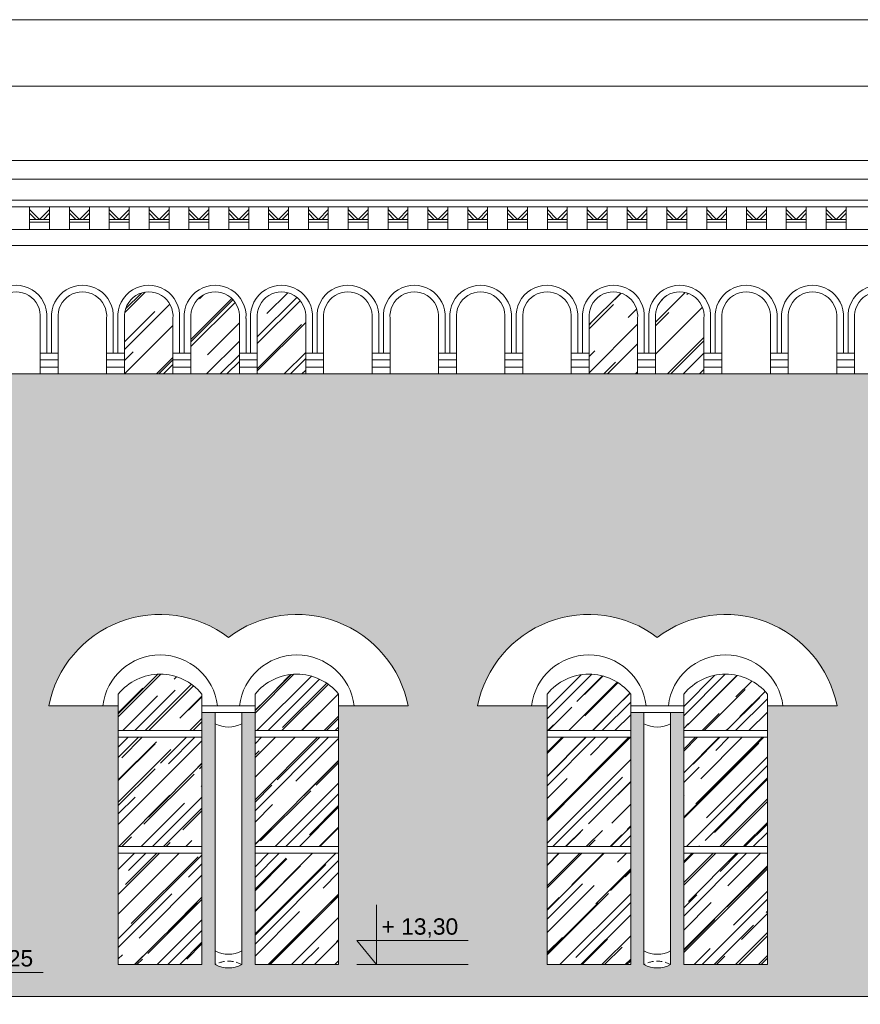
# Model space of a CAD drawing. Header units: millimetres. Extents: x -5254 to 173417, y -28809 to -6400.
# Tile 209 of 256: x 137757 to 138390, y -18432 to -17691. Entities that reach past the tile are written whole.
import ezdxf

# ---------------------------------------------------------------- set-up
doc = ezdxf.new("R2010")
doc.units = ezdxf.units.MM
doc.linetypes.add('HIDDEN', pattern=[9.525, 6.35, -3.175])
for name, color, linetype, lineweight in [('mre_cegła', 7, 'Continuous', 5), ('mre_cienka', 7, 'Continuous', 15), ('mre_cienkie', 7, 'Continuous', 9), ('mre_drewno', 7, 'Continuous', 9), ('mre_koty', 7, 'Continuous', 13), ('mre_szyby', 7, 'Continuous', 13), ('mre_tabela', 7, 'Continuous', 20)]:
    doc.layers.add(name, color=color, linetype=linetype, lineweight=lineweight)
doc.styles.add('TABELKA', font='arial.ttf')

# ---------------------------------------------------------------- blocks, each defined once
blk = doc.blocks.new('KOTA')
at = {"color": 0}
for p, q in [((0, 0), (0, 50)), ((-16.57, 20), (76.79, 20)), ((-16.57, 20), (0, 0))]:
    blk.add_line(p, q, dxfattribs=at)
at = {"color": 0, "style": 'TABELKA', "flags": 4}
blk.add_attdef('POZIOM', (1.41, 25), '', height=13.67, rotation=360, dxfattribs=at)

msp = doc.modelspace()

# ---------------------------------------------------------------- hatches: boundary and pattern name
at = {"layer": 'mre_cegła'}
h = msp.add_hatch(dxfattribs=at)
h.set_pattern_fill('AR-BRSTD', color=256, scale=0.1)
h.set_pattern_definition([(0, (131502.005, -23452.909), (0, 6.77418), []), (90, (131502.005, -23452.909), (-10.16, 6.77418), [6.77418, -6.77418])])
h.paths.add_polyline_path([(138747.88, -18438.15), (137100.31, -18438.15), (137100.31, -18945.65), (138747.88, -18945.65)])
h.paths.add_polyline_path([(138344.88, -18627.78), (138344.88, -18652.76), (138334.88, -18652.76), (138334.88, -18844.65), (138344.38, -18844.65), (138344.38, -18865.65), (138319.88, -18865.65), (138319.88, -18859.65), (138309.79, -18859.65), (138304.88, -18859.65), (138168.88, -18859.65), (138163.88, -18859.65), (138153.88, -18859.65), (138153.88, -18865.65), (138129.38, -18865.65), (138129.38, -18844.65), (138138.88, -18844.65), (138138.88, -18652.76), (138128.88, -18652.76), (138128.88, -18627.78, -0.343883)], flags=16)
h.paths.add_polyline_path([(138021.88, -18627.78), (138021.88, -18652.76), (138011.88, -18652.76), (138011.88, -18844.65), (138021.38, -18844.65), (138021.38, -18865.65), (137996.88, -18865.65), (137996.88, -18859.65), (137986.79, -18859.65), (137981.88, -18859.65), (137845.88, -18859.65), (137840.88, -18859.65), (137830.88, -18859.65), (137830.88, -18865.65), (137806.38, -18865.65), (137806.38, -18844.65), (137815.88, -18844.65), (137815.88, -18652.76), (137805.88, -18652.76), (137805.88, -18627.78, -0.343883)], flags=16)
h.paths.add_polyline_path([(138304.88, -18660.65), (138304.88, -18854.65), (138168.88, -18854.65), (138168.88, -18660.65, -0.294118)], flags=0)
h.paths.add_polyline_path([(138231.88, -18715.93), (138241.88, -18715.93), (138241.88, -18717.93), (138231.88, -18717.93)], flags=0)
h.paths.add_polyline_path([(137981.88, -18660.65), (137981.88, -18854.65), (137845.88, -18854.65), (137845.88, -18660.65, -0.294118)], flags=0)
h.paths.add_polyline_path([(138241.88, -18727.93), (138241.88, -18729.93), (138231.88, -18729.93), (138231.88, -18727.93)], flags=0)
h.paths.add_polyline_path([(137918.88, -18717.93), (137908.88, -18717.93), (137908.88, -18715.93), (137918.88, -18715.93)], flags=0)
h.paths.add_polyline_path([(137918.88, -18727.93), (137918.88, -18729.93), (137908.88, -18729.93), (137908.88, -18727.93)], flags=0)
h.paths.add_polyline_path([(138452.88, -18627.78, -0.343883), (138668.88, -18627.78), (138668.88, -18652.76), (138658.88, -18652.76), (138658.88, -18844.65), (138668.38, -18844.65), (138668.38, -18865.65), (138643.88, -18865.65), (138643.88, -18859.65), (138633.79, -18859.65), (138628.88, -18859.65), (138492.88, -18859.65), (138487.88, -18859.65), (138477.88, -18859.65), (138477.88, -18865.65), (138453.38, -18865.65), (138453.38, -18844.65), (138462.88, -18844.65), (138462.88, -18652.76), (138452.88, -18652.76)], flags=16)
h.paths.add_polyline_path([(138492.88, -18660.65, -0.294118), (138628.88, -18660.65), (138628.88, -18854.65), (138492.88, -18854.65)], flags=0)
h.paths.add_polyline_path([(137693.98, -18627.78), (137693.98, -18652.76), (137683.98, -18652.76), (137683.98, -18844.65), (137693.48, -18844.65), (137693.48, -18865.65), (137668.98, -18865.65), (137668.98, -18859.65), (137658.88, -18859.65), (137653.98, -18859.65), (137517.98, -18859.65), (137512.98, -18859.65), (137502.98, -18859.65), (137502.98, -18865.65), (137478.48, -18865.65), (137478.48, -18844.65), (137487.98, -18844.65), (137487.98, -18652.76), (137477.98, -18652.76), (137477.98, -18627.78, -0.343883)], flags=16)
h.paths.add_polyline_path([(138565.88, -18715.93), (138565.88, -18717.93), (138555.88, -18717.93), (138555.88, -18715.93)], flags=0)
h.paths.add_polyline_path([(138565.88, -18727.93), (138565.88, -18729.93), (138555.88, -18729.93), (138555.88, -18727.93)], flags=0)
h.paths.add_polyline_path([(137653.98, -18660.65), (137653.98, -18854.65), (137517.98, -18854.65), (137517.98, -18660.65, -0.294118)], flags=0)
h.paths.add_polyline_path([(137590.98, -18715.93), (137590.98, -18717.93), (137580.98, -18717.93), (137580.98, -18715.93)], flags=0)
h.paths.add_polyline_path([(137590.98, -18727.93), (137590.98, -18729.93), (137580.98, -18729.93), (137580.98, -18727.93)], flags=0)
h.paths.add_polyline_path([(137372.24, -18627.78), (137372.24, -18652.76), (137362.24, -18652.76), (137362.24, -18844.65), (137371.74, -18844.65), (137371.74, -18865.65), (137347.24, -18865.65), (137347.24, -18859.65), (137337.15, -18859.65), (137332.24, -18859.65), (137196.24, -18859.65), (137191.24, -18859.65), (137181.24, -18859.65), (137181.24, -18865.65), (137156.74, -18865.65), (137156.74, -18844.65), (137166.24, -18844.65), (137166.24, -18652.76), (137156.24, -18652.76), (137156.24, -18627.78, -0.343883)], flags=16)
h.paths.add_polyline_path([(137332.24, -18660.65), (137332.24, -18854.65), (137196.24, -18854.65), (137196.24, -18660.65, -0.294118)], flags=0)
h.paths.add_polyline_path([(137269.24, -18715.93), (137269.24, -18717.93), (137259.24, -18717.93), (137259.24, -18715.93)], flags=0)
h.paths.add_polyline_path([(137269.24, -18727.93), (137269.24, -18729.93), (137259.24, -18729.93), (137259.24, -18727.93)], flags=0)
h.paths.add_polyline_path([(138747.88, -17957.48), (137100.31, -17957.48), (137100.31, -18426.15), (138747.88, -18426.15)])
h.paths.add_polyline_path([(138236.88, -18155.81, -0.552546), (138372.29, -18207.38), (138319.88, -18207.38), (138319.88, -18402.22), (138256.88, -18402.22), (138256.88, -18212.38), (138246.88, -18212.38), (138246.88, -18402.22, -0.256629), (138226.88, -18402.22), (138226.88, -18212.38), (138216.88, -18212.38), (138216.88, -18402.22), (138153.88, -18402.22), (138153.88, -18207.38), (138101.47, -18207.38, -0.552546)], flags=16)
h.paths.add_polyline_path([(138049.29, -18207.38), (137996.88, -18207.38), (137996.88, -18402.22), (137933.88, -18402.22), (137933.88, -18212.38), (137923.88, -18212.38), (137923.88, -18402.22, -0.256629), (137903.88, -18402.22), (137903.88, -18212.38), (137893.88, -18212.38), (137893.88, -18402.22), (137830.88, -18402.22), (137830.88, -18207.38), (137778.47, -18207.38, -0.552546), (137913.88, -18155.81, -0.552546)], flags=16)
h.paths.add_polyline_path([(138560.88, -18155.81, -0.552546), (138696.29, -18207.38), (138643.88, -18207.38), (138643.88, -18402.22), (138580.88, -18402.22), (138580.88, -18212.38), (138570.88, -18212.38), (138570.88, -18402.22, -0.256629), (138550.88, -18402.22), (138550.88, -18212.38), (138540.88, -18212.38), (138540.88, -18402.22), (138477.88, -18402.22), (138477.88, -18207.38), (138425.47, -18207.38, -0.552546)], flags=16)
h.paths.add_polyline_path([(137721.39, -18207.38), (137668.98, -18207.38), (137668.98, -18402.22), (137605.98, -18402.22), (137605.98, -18212.38), (137595.98, -18212.38), (137595.98, -18402.22, -0.256629), (137575.98, -18402.22), (137575.98, -18212.38), (137565.98, -18212.38), (137565.98, -18402.22), (137502.98, -18402.22), (137502.98, -18207.38), (137450.56, -18207.38, -0.552546), (137585.98, -18155.81, -0.552546)], flags=16)
h.paths.add_polyline_path([(137399.66, -18207.38), (137347.24, -18207.38), (137347.24, -18402.22), (137284.24, -18402.22), (137284.24, -18212.38), (137274.24, -18212.38), (137274.24, -18402.22, -0.256629), (137254.24, -18402.22), (137254.24, -18212.38), (137244.24, -18212.38), (137244.24, -18402.22), (137181.24, -18402.22), (137181.24, -18207.38), (137128.83, -18207.38, -0.552546), (137264.24, -18155.81, -0.552546)], flags=16)
at = {"layer": 'mre_szyby'}
h = msp.add_hatch(dxfattribs=at)
h.set_pattern_fill('AR-RROOF', color=256, angle=45)
h.set_pattern_definition([(45, (131502.005, -23382.91), (21.552615, 57.47364), [381, -50.8, 127, -25.4]), (45, (131516.912, -23350.04), (-41.848, 5.92697), [76.2, -8.382, 152.4, -19.05]), (45, (131495.719, -23358.662), (81.36112, 105.428207), [203.2, -35.56, 101.6, -25.4])])
h.paths.add_polyline_path([(138272.08, -17915.7, 1.09589), (138235.58, -17915.7), (138235.58, -17941.81), (138235.58, -17957.48), (138272.08, -17957.48), (138272.08, -17941.81)])
h.paths.add_polyline_path([(138222.08, -17915.7, 1.09589), (138185.58, -17915.7), (138185.58, -17941.81), (138185.58, -17957.48), (138222.08, -17957.48), (138222.08, -17941.81)])
h.paths.add_polyline_path([(137922.08, -17915.7, 1.09589), (137885.58, -17915.7), (137885.58, -17941.81), (137885.58, -17957.48), (137922.08, -17957.48), (137922.08, -17941.81)])
h.paths.add_polyline_path([(137972.08, -17915.7, 1.09589), (137935.58, -17915.7), (137935.58, -17941.81), (137935.58, -17957.48), (137972.08, -17957.48), (137972.08, -17941.81)])
h.paths.add_polyline_path([(137872.08, -17915.7, 1.09589), (137835.58, -17915.7), (137835.58, -17941.81), (137835.58, -17957.48), (137872.08, -17957.48), (137872.08, -17941.81)])
h.paths.add_polyline_path([(137622.08, -17915.7, 1.09589), (137585.58, -17915.7), (137585.58, -17957.48), (137622.08, -17957.48), (137622.08, -17941.81)])
h.paths.add_polyline_path([(137572.08, -17915.7, 1.09589), (137535.58, -17915.7), (137535.58, -17957.48), (137572.08, -17957.48), (137572.08, -17941.81)])
h.paths.add_polyline_path([(137322.08, -17915.7, 1.09589), (137285.58, -17915.7), (137285.58, -17957.48), (137322.08, -17957.48), (137322.08, -17941.81)])
h.paths.add_polyline_path([(137272.08, -17915.7, 1.09589), (137235.58, -17915.7), (137235.58, -17957.48), (137272.08, -17957.48), (137272.08, -17941.81)])
h.paths.add_polyline_path([(137222.08, -17915.7, 1.09589), (137185.58, -17915.7), (137185.58, -17957.48), (137222.08, -17957.48), (137222.08, -17941.81)])
h = msp.add_hatch(dxfattribs=at)
h.set_pattern_fill('AR-RROOF', color=256, scale=0.7, angle=45)
h.set_pattern_definition([(45, (131502.005, -23787.888), (15.08683, 40.231547), [266.7, -35.56, 88.9, -17.78]), (45, (131512.44, -23764.88), (-29.293595, 4.14888), [53.34, -5.8674, 106.68, -13.335]), (45, (131497.604, -23770.915), (56.952784, 73.799745), [142.24, -24.892, 71.12, -17.78])])
h.paths.add_polyline_path([(138555.88, -18803.23), (138555.88, -18789.21), (138492.88, -18789.21), (138492.88, -18854.65), (138555.88, -18854.65)])
h.paths.add_polyline_path([(138628.88, -18789.21), (138565.88, -18789.21), (138565.88, -18803.23), (138565.88, -18854.65), (138628.88, -18854.65)])
h.paths.add_polyline_path([(138628.88, -18729.93), (138565.88, -18729.93), (138565.88, -18784.21), (138628.88, -18784.21)])
h.paths.add_polyline_path([(138555.88, -18729.93), (138492.88, -18729.93), (138492.88, -18784.21), (138555.88, -18784.21)])
h.paths.add_polyline_path([(138555.88, -18640.75, 0.133862), (138492.88, -18660.65), (138492.88, -18715.93), (138555.88, -18715.93)])
h.paths.add_polyline_path([(138628.88, -18660.65, 0.133862), (138565.88, -18640.75), (138565.88, -18715.93), (138628.88, -18715.93)])
h.paths.add_polyline_path([(138304.88, -18660.65, 0.133862), (138241.88, -18640.75), (138241.88, -18715.93), (138304.88, -18715.93)])
h.paths.add_polyline_path([(138231.88, -18640.75, 0.133862), (138168.88, -18660.65), (138168.88, -18715.93), (138231.88, -18715.93)])
h.paths.add_polyline_path([(138231.88, -18729.93), (138168.88, -18729.93), (138168.88, -18784.21), (138231.88, -18784.21)])
h.paths.add_polyline_path([(138304.88, -18729.93), (138241.88, -18729.93), (138241.88, -18784.21), (138304.88, -18784.21)])
h.paths.add_polyline_path([(138231.88, -18803.23), (138231.88, -18789.21), (138168.88, -18789.21), (138168.88, -18854.65), (138231.88, -18854.65)])
h.paths.add_polyline_path([(138304.88, -18789.21), (138241.88, -18789.21), (138241.88, -18803.23), (138241.88, -18854.65), (138304.88, -18854.65)])
h.paths.add_polyline_path([(137908.88, -18803.23), (137908.88, -18789.21), (137845.88, -18789.21), (137845.88, -18854.65), (137908.88, -18854.65)])
h.paths.add_polyline_path([(137908.88, -18729.93), (137845.88, -18729.93), (137845.88, -18784.21), (137908.88, -18784.21)])
h.paths.add_polyline_path([(137908.88, -18640.75, 0.133862), (137845.88, -18660.65), (137845.88, -18715.93), (137908.88, -18715.93)])
h.paths.add_polyline_path([(137981.88, -18660.65, 0.133862), (137918.88, -18640.75), (137918.88, -18715.93), (137981.88, -18715.93)])
h.paths.add_polyline_path([(137981.88, -18729.93), (137918.88, -18729.93), (137918.88, -18784.21), (137981.88, -18784.21)])
h.paths.add_polyline_path([(137981.88, -18789.21), (137918.88, -18789.21), (137918.88, -18803.23), (137918.88, -18854.65), (137981.88, -18854.65)])
h.paths.add_polyline_path([(137580.98, -18803.23), (137580.98, -18789.21), (137517.98, -18789.21), (137517.98, -18854.65), (137580.98, -18854.65)])
h.paths.add_polyline_path([(137580.98, -18729.93), (137517.98, -18729.93), (137517.98, -18784.21), (137580.98, -18784.21)])
h.paths.add_polyline_path([(137580.98, -18640.75, 0.133862), (137517.98, -18660.65), (137517.98, -18715.93), (137580.98, -18715.93)])
h.paths.add_polyline_path([(137653.98, -18660.65, 0.133862), (137590.98, -18640.75), (137590.98, -18715.93), (137653.98, -18715.93)])
h.paths.add_polyline_path([(137653.98, -18729.93), (137590.98, -18729.93), (137590.98, -18784.21), (137653.98, -18784.21)])
h.paths.add_polyline_path([(137653.98, -18789.21), (137590.98, -18789.21), (137590.98, -18803.23), (137590.98, -18854.65), (137653.98, -18854.65)])
h.paths.add_polyline_path([(137332.24, -18660.65, 0.133862), (137269.24, -18640.75), (137269.24, -18715.93), (137332.24, -18715.93)])
h.paths.add_polyline_path([(137259.24, -18640.75, 0.133862), (137196.24, -18660.65), (137196.24, -18715.93), (137259.24, -18715.93)])
h.paths.add_polyline_path([(137259.24, -18729.93), (137196.24, -18729.93), (137196.24, -18784.21), (137259.24, -18784.21)])
h.paths.add_polyline_path([(137332.24, -18729.93), (137269.24, -18729.93), (137269.24, -18784.21), (137332.24, -18784.21)])
h.paths.add_polyline_path([(137259.24, -18789.21), (137196.24, -18789.21), (137196.24, -18854.65), (137259.24, -18854.65), (137259.24, -18803.23)])
h.paths.add_polyline_path([(137332.24, -18789.21), (137269.24, -18789.21), (137269.24, -18803.23), (137269.24, -18854.65), (137332.24, -18854.65)])
h.paths.add_polyline_path([(136828.04, -18640.75, 0.133862), (136765.04, -18660.65), (136765.04, -18715.93), (136828.04, -18715.93)])
h.paths.add_polyline_path([(136901.04, -18660.65, 0.133862), (136838.04, -18640.75), (136838.04, -18715.93), (136901.04, -18715.93)])
h.paths.add_polyline_path([(136828.04, -18729.93), (136765.04, -18729.93), (136765.04, -18784.21), (136828.04, -18784.21)])
h.paths.add_polyline_path([(136901.04, -18729.93), (136838.04, -18729.93), (136838.04, -18784.21), (136901.04, -18784.21)])
h.paths.add_polyline_path([(136828.04, -18803.23), (136828.04, -18789.21), (136765.04, -18789.21), (136765.04, -18854.65), (136828.04, -18854.65)])
h.paths.add_polyline_path([(136901.04, -18789.21), (136838.04, -18789.21), (136838.04, -18803.23), (136838.04, -18854.65), (136901.04, -18854.65)])
h.paths.add_polyline_path([(136567.73, -18789.21), (136504.73, -18789.21), (136504.73, -18803.23), (136504.73, -18854.65), (136567.73, -18854.65)])
h.paths.add_polyline_path([(136494.73, -18803.23), (136494.73, -18789.21), (136431.73, -18789.21), (136431.73, -18854.65), (136494.73, -18854.65)])
h.paths.add_polyline_path([(136494.73, -18729.93), (136431.73, -18729.93), (136431.73, -18784.21), (136494.73, -18784.21)])
h.paths.add_polyline_path([(136567.73, -18729.93), (136504.73, -18729.93), (136504.73, -18784.21), (136567.73, -18784.21)])
h.paths.add_polyline_path([(136567.73, -18660.65, 0.133862), (136504.73, -18640.75), (136504.73, -18715.93), (136567.73, -18715.93)])
h.paths.add_polyline_path([(136494.73, -18640.75, 0.133862), (136431.73, -18660.65), (136431.73, -18715.93), (136494.73, -18715.93)])
h.paths.add_polyline_path([(136166.1, -18640.75, 0.133862), (136103.1, -18660.65), (136103.1, -18715.93), (136166.1, -18715.93)])
h.paths.add_polyline_path([(136239.1, -18660.65, 0.133862), (136176.1, -18640.75), (136176.1, -18715.93), (136239.1, -18715.93)])
h.paths.add_polyline_path([(136166.1, -18729.93), (136103.1, -18729.93), (136103.1, -18784.21), (136166.1, -18784.21)])
h.paths.add_polyline_path([(136239.1, -18729.93), (136176.1, -18729.93), (136176.1, -18784.21), (136239.1, -18784.21)])
h.paths.add_polyline_path([(136166.1, -18803.23), (136166.1, -18789.21), (136103.1, -18789.21), (136103.1, -18854.65), (136166.1, -18854.65)])
h.paths.add_polyline_path([(136239.1, -18789.21), (136176.1, -18789.21), (136176.1, -18803.23), (136176.1, -18854.65), (136239.1, -18854.65)])
h.paths.add_polyline_path([(136151.1, -18231.09), (136088.1, -18231.09), (136088.1, -18313.39), (136151.1, -18313.39)])
h.paths.add_polyline_path([(136151.1, -18318.39), (136088.1, -18318.39), (136088.1, -18402.22), (136151.1, -18402.22)])
h.paths.add_polyline_path([(136151.1, -18198.58, 0.47619), (136088.1, -18198.58), (136088.1, -18226.09), (136151.1, -18226.09)])
h.paths.add_polyline_path([(136254.1, -18198.58, 0.47619), (136191.1, -18198.58), (136191.1, -18226.09), (136254.1, -18226.09)])
h.paths.add_polyline_path([(136254.1, -18231.09), (136191.1, -18231.09), (136191.1, -18313.39), (136254.1, -18313.39)])
h.paths.add_polyline_path([(136254.1, -18318.39), (136191.1, -18318.39), (136191.1, -18402.22), (136254.1, -18402.22)])
h.paths.add_polyline_path([(136479.73, -18231.09), (136416.73, -18231.09), (136416.73, -18313.39), (136479.73, -18313.39)])
h.paths.add_polyline_path([(136479.73, -18318.39), (136416.73, -18318.39), (136416.73, -18402.22), (136479.73, -18402.22)])
h.paths.add_polyline_path([(136479.73, -18198.58, 0.47619), (136416.73, -18198.58), (136416.73, -18226.09), (136479.73, -18226.09)])
h.paths.add_polyline_path([(136582.73, -18198.58, 0.47619), (136519.73, -18198.58), (136519.73, -18226.09), (136582.73, -18226.09)])
h.paths.add_polyline_path([(136582.73, -18231.09), (136519.73, -18231.09), (136519.73, -18313.39), (136582.73, -18313.39)])
h.paths.add_polyline_path([(136582.73, -18318.39), (136519.73, -18318.39), (136519.73, -18402.22), (136582.73, -18402.22)])
h.paths.add_polyline_path([(136916.04, -18231.09), (136853.04, -18231.09), (136853.04, -18313.39), (136916.04, -18313.39)])
h.paths.add_polyline_path([(136813.04, -18231.09), (136750.04, -18231.09), (136750.04, -18313.39), (136813.04, -18313.39)])
h.paths.add_polyline_path([(136813.04, -18318.39), (136750.04, -18318.39), (136750.04, -18402.22), (136813.04, -18402.22)])
h.paths.add_polyline_path([(136916.04, -18318.39), (136853.04, -18318.39), (136853.04, -18402.22), (136916.04, -18402.22)])
h.paths.add_polyline_path([(136916.04, -18198.58, 0.47619), (136853.04, -18198.58), (136853.04, -18226.09), (136916.04, -18226.09)])
h.paths.add_polyline_path([(136813.04, -18198.58, 0.47619), (136750.04, -18198.58), (136750.04, -18226.09), (136813.04, -18226.09)])
h.paths.add_polyline_path([(137347.24, -18198.58, 0.47619), (137284.24, -18198.58), (137284.24, -18226.09), (137347.24, -18226.09)])
h.paths.add_polyline_path([(137244.24, -18198.58, 0.47619), (137181.24, -18198.58), (137181.24, -18226.09), (137244.24, -18226.09)])
h.paths.add_polyline_path([(137244.24, -18231.09), (137181.24, -18231.09), (137181.24, -18313.39), (137244.24, -18313.39)])
h.paths.add_polyline_path([(137244.24, -18318.39), (137181.24, -18318.39), (137181.24, -18402.22), (137244.24, -18402.22)])
h.paths.add_polyline_path([(137347.24, -18318.39), (137284.24, -18318.39), (137284.24, -18402.22), (137347.24, -18402.22)])
h.paths.add_polyline_path([(137347.24, -18231.09), (137284.24, -18231.09), (137284.24, -18313.39), (137347.24, -18313.39)])
h.paths.add_polyline_path([(137565.98, -18198.58, 0.47619), (137502.98, -18198.58), (137502.98, -18226.09), (137565.98, -18226.09)])
h.paths.add_polyline_path([(137565.98, -18231.09), (137502.98, -18231.09), (137502.98, -18313.39), (137565.98, -18313.39)])
h.paths.add_polyline_path([(137565.98, -18318.39), (137502.98, -18318.39), (137502.98, -18402.22), (137565.98, -18402.22)])
h.paths.add_polyline_path([(137668.98, -18318.39), (137605.98, -18318.39), (137605.98, -18402.22), (137668.98, -18402.22)])
h.paths.add_polyline_path([(137668.98, -18231.09), (137605.98, -18231.09), (137605.98, -18313.39), (137668.98, -18313.39)])
h.paths.add_polyline_path([(137668.98, -18198.58, 0.47619), (137605.98, -18198.58), (137605.98, -18226.09), (137668.98, -18226.09)])
h.paths.add_polyline_path([(137893.88, -18198.58, 0.47619), (137830.88, -18198.58), (137830.88, -18226.09), (137893.88, -18226.09)])
h.paths.add_polyline_path([(137893.88, -18231.09), (137830.88, -18231.09), (137830.88, -18313.39), (137893.88, -18313.39)])
h.paths.add_polyline_path([(137893.88, -18318.39), (137830.88, -18318.39), (137830.88, -18402.22), (137893.88, -18402.22)])
h.paths.add_polyline_path([(137996.88, -18318.39), (137933.88, -18318.39), (137933.88, -18402.22), (137996.88, -18402.22)])
h.paths.add_polyline_path([(137996.88, -18231.09), (137933.88, -18231.09), (137933.88, -18313.39), (137996.88, -18313.39)])
h.paths.add_polyline_path([(137996.88, -18198.58, 0.47619), (137933.88, -18198.58), (137933.88, -18226.09), (137996.88, -18226.09)])
h.paths.add_polyline_path([(138216.88, -18198.58, 0.47619), (138153.88, -18198.58), (138153.88, -18226.09), (138216.88, -18226.09)])
h.paths.add_polyline_path([(138216.88, -18231.09), (138153.88, -18231.09), (138153.88, -18313.39), (138216.88, -18313.39)])
h.paths.add_polyline_path([(138216.88, -18318.39), (138153.88, -18318.39), (138153.88, -18402.22), (138216.88, -18402.22)])
h.paths.add_polyline_path([(138319.88, -18318.39), (138256.88, -18318.39), (138256.88, -18402.22), (138319.88, -18402.22)])
h.paths.add_polyline_path([(138319.88, -18231.09), (138256.88, -18231.09), (138256.88, -18313.39), (138319.88, -18313.39)])
h.paths.add_polyline_path([(138319.88, -18198.58, 0.47619), (138256.88, -18198.58), (138256.88, -18226.09), (138319.88, -18226.09)])
h.paths.add_polyline_path([(138540.88, -18198.58, 0.47619), (138477.88, -18198.58), (138477.88, -18226.09), (138540.88, -18226.09)])
h.paths.add_polyline_path([(138540.88, -18231.09), (138477.88, -18231.09), (138477.88, -18313.39), (138540.88, -18313.39)])
h.paths.add_polyline_path([(138540.88, -18318.39), (138477.88, -18318.39), (138477.88, -18402.22), (138540.88, -18402.22)])
h.paths.add_polyline_path([(138643.88, -18318.39), (138580.88, -18318.39), (138580.88, -18402.22), (138643.88, -18402.22)])
h.paths.add_polyline_path([(138643.88, -18231.09), (138580.88, -18231.09), (138580.88, -18313.39), (138643.88, -18313.39)])
h.paths.add_polyline_path([(138643.88, -18198.58, 0.47619), (138580.88, -18198.58), (138580.88, -18226.09), (138643.88, -18226.09)])

# ---------------------------------------------------------------- linework, layer by layer
at = {"layer": 'mre_cienka'}
for points in [[(135914.1, -17796.7), (142048.95, -17796.7)], [(135914.1, -17810.7), (142048.95, -17810.7)]]:
    msp.add_lwpolyline(points, dxfattribs=at)
at = {"layer": 'mre_cienkie'}
msp.add_line((138094.5, -18402.22), (138010.48, -18402.22), dxfattribs=at)
for points in [[(142048.95, -17810.7), (135914.1, -17810.7)], [(142048.95, -17826.7), (135914.1, -17826.7)], [(142048.95, -17831.7), (135914.1, -17831.7)], [(137764.1, -17848.7), (137764.1, -17831.7)], [(137764.1, -17833.7), (137771.6, -17841.2)], [(137764.1, -17836.53), (137768.77, -17841.2)], [(137779.1, -17833.7), (137771.6, -17841.2)], [(137779.1, -17836.53), (137774.43, -17841.2)], [(137779.1, -17848.7), (137779.1, -17831.7)], [(137794.1, -17848.7), (137794.1, -17831.7)], [(137794.1, -17833.7), (137801.6, -17841.2)], [(137794.1, -17836.53), (137798.77, -17841.2)], [(137809.1, -17833.7), (137801.6, -17841.2)], [(137809.1, -17836.53), (137804.43, -17841.2)], [(137809.1, -17848.7), (137809.1, -17831.7)], [(137824.1, -17848.7), (137824.1, -17831.7)], [(137824.1, -17833.7), (137831.6, -17841.2)], [(137824.1, -17836.53), (137828.77, -17841.2)], [(137839.1, -17833.7), (137831.6, -17841.2)], [(137839.1, -17836.53), (137834.43, -17841.2)], [(137839.1, -17848.7), (137839.1, -17831.7)], [(137854.1, -17848.7), (137854.1, -17831.7)], [(137854.1, -17833.7), (137861.6, -17841.2)], [(137854.1, -17836.53), (137858.77, -17841.2)], [(137869.1, -17833.7), (137861.6, -17841.2)], [(137869.1, -17836.53), (137864.43, -17841.2)], [(137869.1, -17848.7), (137869.1, -17831.7)], [(137884.1, -17848.7), (137884.1, -17831.7)], [(137884.1, -17833.7), (137891.6, -17841.2)], [(137884.1, -17836.53), (137888.77, -17841.2)], [(137899.1, -17833.7), (137891.6, -17841.2)], [(137899.1, -17836.53), (137894.43, -17841.2)], [(137899.1, -17848.7), (137899.1, -17831.7)], [(137914.1, -17848.7), (137914.1, -17831.7)], [(137914.1, -17833.7), (137921.6, -17841.2)], [(137914.1, -17836.53), (137918.77, -17841.2)], [(137929.1, -17833.7), (137921.6, -17841.2)], [(137929.1, -17836.53), (137924.43, -17841.2)], [(137929.1, -17848.7), (137929.1, -17831.7)], [(137944.1, -17848.7), (137944.1, -17831.7)], [(137944.1, -17833.7), (137951.6, -17841.2)], [(137944.1, -17836.53), (137948.77, -17841.2)], [(137959.1, -17833.7), (137951.6, -17841.2)], [(137959.1, -17836.53), (137954.43, -17841.2)], [(137959.1, -17848.7), (137959.1, -17831.7)], [(137974.1, -17848.7), (137974.1, -17831.7)], [(137974.1, -17833.7), (137981.6, -17841.2)], [(137974.1, -17836.53), (137978.77, -17841.2)], [(137989.1, -17833.7), (137981.6, -17841.2)], [(137989.1, -17836.53), (137984.43, -17841.2)], [(137989.1, -17848.7), (137989.1, -17831.7)], [(138004.1, -17848.7), (138004.1, -17831.7)], [(138004.1, -17833.7), (138011.6, -17841.2)], [(138004.1, -17836.53), (138008.77, -17841.2)], [(138019.1, -17833.7), (138011.6, -17841.2)], [(138019.1, -17836.53), (138014.43, -17841.2)], [(138019.1, -17848.7), (138019.1, -17831.7)], [(138034.1, -17848.7), (138034.1, -17831.7)], [(138034.1, -17833.7), (138041.6, -17841.2)], [(138034.1, -17836.53), (138038.77, -17841.2)], [(138049.1, -17833.7), (138041.6, -17841.2)], [(138049.1, -17836.53), (138044.43, -17841.2)], [(138049.1, -17848.7), (138049.1, -17831.7)], [(138064.1, -17848.7), (138064.1, -17831.7)], [(138064.1, -17833.7), (138071.6, -17841.2)], [(138064.1, -17836.53), (138068.77, -17841.2)], [(138079.1, -17833.7), (138071.6, -17841.2)], [(138079.1, -17836.53), (138074.43, -17841.2)], [(138079.1, -17848.7), (138079.1, -17831.7)], [(138094.1, -17848.7), (138094.1, -17831.7)], [(138094.1, -17833.7), (138101.6, -17841.2)], [(138094.1, -17836.53), (138098.77, -17841.2)], [(138109.1, -17833.7), (138101.6, -17841.2)], [(138109.1, -17836.53), (138104.43, -17841.2)], [(138109.1, -17848.7), (138109.1, -17831.7)], [(138124.1, -17848.7), (138124.1, -17831.7)], [(138124.1, -17833.7), (138131.6, -17841.2)], [(138124.1, -17836.53), (138128.77, -17841.2)], [(138139.1, -17833.7), (138131.6, -17841.2)], [(138139.1, -17836.53), (138134.43, -17841.2)], [(138139.1, -17848.7), (138139.1, -17831.7)], [(138154.1, -17848.7), (138154.1, -17831.7)], [(138154.1, -17833.7), (138161.6, -17841.2)], [(138154.1, -17836.53), (138158.77, -17841.2)], [(138169.1, -17833.7), (138161.6, -17841.2)], [(138169.1, -17836.53), (138164.43, -17841.2)], [(138169.1, -17848.7), (138169.1, -17831.7)], [(138184.1, -17848.7), (138184.1, -17831.7)], [(138184.1, -17833.7), (138191.6, -17841.2)], [(138184.1, -17836.53), (138188.77, -17841.2)], [(138199.1, -17833.7), (138191.6, -17841.2)], [(138199.1, -17836.53), (138194.43, -17841.2)], [(138199.1, -17848.7), (138199.1, -17831.7)], [(138214.1, -17848.7), (138214.1, -17831.7)], [(138214.1, -17833.7), (138221.6, -17841.2)], [(138214.1, -17836.53), (138218.77, -17841.2)], [(138229.1, -17833.7), (138221.6, -17841.2)], [(138229.1, -17836.53), (138224.43, -17841.2)], [(138229.1, -17848.7), (138229.1, -17831.7)], [(138244.1, -17848.7), (138244.1, -17831.7)], [(138244.1, -17833.7), (138251.6, -17841.2)], [(138244.1, -17836.53), (138248.77, -17841.2)], [(138259.1, -17833.7), (138251.6, -17841.2)], [(138259.1, -17836.53), (138254.43, -17841.2)], [(138259.1, -17848.7), (138259.1, -17831.7)], [(138274.1, -17848.7), (138274.1, -17831.7)], [(138274.1, -17833.7), (138281.6, -17841.2)], [(138274.1, -17836.53), (138278.77, -17841.2)], [(138289.1, -17833.7), (138281.6, -17841.2)], [(138289.1, -17836.53), (138284.43, -17841.2)], [(138289.1, -17848.7), (138289.1, -17831.7)], [(138304.1, -17848.7), (138304.1, -17831.7)], [(138304.1, -17833.7), (138311.6, -17841.2)], [(138304.1, -17836.53), (138308.77, -17841.2)], [(138319.1, -17833.7), (138311.6, -17841.2)], [(138319.1, -17836.53), (138314.43, -17841.2)], [(138319.1, -17848.7), (138319.1, -17831.7)], [(138334.1, -17848.7), (138334.1, -17831.7)], [(138334.1, -17833.7), (138341.6, -17841.2)], [(138334.1, -17836.53), (138338.77, -17841.2)], [(138349.1, -17833.7), (138341.6, -17841.2)], [(138349.1, -17836.53), (138344.43, -17841.2)], [(138349.1, -17848.7), (138349.1, -17831.7)], [(138364.1, -17848.7), (138364.1, -17831.7)], [(138364.1, -17833.7), (138371.6, -17841.2)], [(138364.1, -17836.53), (138368.77, -17841.2)], [(138379.1, -17833.7), (138371.6, -17841.2)], [(138379.1, -17836.53), (138374.43, -17841.2)], [(138379.1, -17848.7), (138379.1, -17831.7)], [(137771.6, -17841.2), (137764.1, -17841.2)], [(137771.6, -17843.2), (137764.1, -17843.2)], [(137771.6, -17841.2), (137779.1, -17841.2)], [(137771.6, -17843.2), (137779.1, -17843.2)], [(137801.6, -17841.2), (137794.1, -17841.2)], [(137801.6, -17843.2), (137794.1, -17843.2)], [(137801.6, -17841.2), (137809.1, -17841.2)], [(137801.6, -17843.2), (137809.1, -17843.2)], [(137831.6, -17841.2), (137824.1, -17841.2)], [(137831.6, -17843.2), (137824.1, -17843.2)], [(137831.6, -17841.2), (137839.1, -17841.2)], [(137831.6, -17843.2), (137839.1, -17843.2)], [(137861.6, -17841.2), (137854.1, -17841.2)], [(137861.6, -17843.2), (137854.1, -17843.2)], [(137861.6, -17841.2), (137869.1, -17841.2)], [(137861.6, -17843.2), (137869.1, -17843.2)], [(137891.6, -17841.2), (137884.1, -17841.2)], [(137891.6, -17843.2), (137884.1, -17843.2)], [(137891.6, -17841.2), (137899.1, -17841.2)], [(137891.6, -17843.2), (137899.1, -17843.2)], [(137921.6, -17841.2), (137914.1, -17841.2)], [(137921.6, -17843.2), (137914.1, -17843.2)], [(137921.6, -17841.2), (137929.1, -17841.2)], [(137921.6, -17843.2), (137929.1, -17843.2)], [(137951.6, -17841.2), (137944.1, -17841.2)], [(137951.6, -17843.2), (137944.1, -17843.2)], [(137951.6, -17841.2), (137959.1, -17841.2)], [(137951.6, -17843.2), (137959.1, -17843.2)], [(137981.6, -17841.2), (137974.1, -17841.2)], [(137981.6, -17843.2), (137974.1, -17843.2)], [(137981.6, -17841.2), (137989.1, -17841.2)], [(137981.6, -17843.2), (137989.1, -17843.2)], [(138011.6, -17841.2), (138004.1, -17841.2)], [(138011.6, -17843.2), (138004.1, -17843.2)], [(138011.6, -17841.2), (138019.1, -17841.2)], [(138011.6, -17843.2), (138019.1, -17843.2)], [(138041.6, -17841.2), (138034.1, -17841.2)], [(138041.6, -17843.2), (138034.1, -17843.2)], [(138041.6, -17841.2), (138049.1, -17841.2)], [(138041.6, -17843.2), (138049.1, -17843.2)], [(138071.6, -17841.2), (138064.1, -17841.2)], [(138071.6, -17843.2), (138064.1, -17843.2)], [(138071.6, -17841.2), (138079.1, -17841.2)], [(138071.6, -17843.2), (138079.1, -17843.2)], [(138101.6, -17841.2), (138094.1, -17841.2)], [(138101.6, -17843.2), (138094.1, -17843.2)], [(138101.6, -17841.2), (138109.1, -17841.2)], [(138101.6, -17843.2), (138109.1, -17843.2)], [(138131.6, -17841.2), (138124.1, -17841.2)], [(138131.6, -17843.2), (138124.1, -17843.2)], [(138131.6, -17841.2), (138139.1, -17841.2)], [(138131.6, -17843.2), (138139.1, -17843.2)], [(138161.6, -17841.2), (138154.1, -17841.2)], [(138161.6, -17843.2), (138154.1, -17843.2)], [(138161.6, -17841.2), (138169.1, -17841.2)], [(138161.6, -17843.2), (138169.1, -17843.2)], [(138191.6, -17841.2), (138184.1, -17841.2)], [(138191.6, -17843.2), (138184.1, -17843.2)], [(138191.6, -17841.2), (138199.1, -17841.2)], [(138191.6, -17843.2), (138199.1, -17843.2)], [(138221.6, -17841.2), (138214.1, -17841.2)], [(138221.6, -17843.2), (138214.1, -17843.2)], [(138221.6, -17841.2), (138229.1, -17841.2)], [(138221.6, -17843.2), (138229.1, -17843.2)], [(138251.6, -17841.2), (138244.1, -17841.2)], [(138251.6, -17843.2), (138244.1, -17843.2)], [(138251.6, -17841.2), (138259.1, -17841.2)], [(138251.6, -17843.2), (138259.1, -17843.2)], [(138281.6, -17841.2), (138274.1, -17841.2)], [(138281.6, -17843.2), (138274.1, -17843.2)], [(138281.6, -17841.2), (138289.1, -17841.2)], [(138281.6, -17843.2), (138289.1, -17843.2)], [(138311.6, -17841.2), (138304.1, -17841.2)], [(138311.6, -17843.2), (138304.1, -17843.2)], [(138311.6, -17841.2), (138319.1, -17841.2)], [(138311.6, -17843.2), (138319.1, -17843.2)], [(138341.6, -17841.2), (138334.1, -17841.2)], [(138341.6, -17843.2), (138334.1, -17843.2)], [(138341.6, -17841.2), (138349.1, -17841.2)], [(138341.6, -17843.2), (138349.1, -17843.2)], [(138371.6, -17841.2), (138364.1, -17841.2)], [(138371.6, -17843.2), (138364.1, -17843.2)], [(138371.6, -17841.2), (138379.1, -17841.2)], [(138371.6, -17843.2), (138379.1, -17843.2)], [(142048.95, -17848.7), (135909.1, -17848.7)], [(142048.95, -17860.7), (135914.1, -17860.7)], [(137772.08, -17915.7), (137772.08, -17941.81)], [(137777.08, -17915.7), (137777.08, -17941.81)], [(137780.58, -17915.7), (137780.58, -17941.81)], [(137785.58, -17915.7), (137785.58, -17941.81)], [(137822.08, -17915.7), (137822.08, -17941.81)], [(137827.08, -17915.7), (137827.08, -17941.81)], [(137830.58, -17915.7), (137830.58, -17941.81)], [(137835.58, -17915.7), (137835.58, -17941.81)], [(137872.08, -17915.7), (137872.08, -17941.81)], [(137877.08, -17915.7), (137877.08, -17941.81)], [(137880.58, -17915.7), (137880.58, -17941.81)], [(137885.58, -17915.7), (137885.58, -17941.81)], [(137922.08, -17915.7), (137922.08, -17941.81)], [(137927.08, -17915.7), (137927.08, -17941.81)], [(137930.58, -17915.7), (137930.58, -17941.81)], [(137935.58, -17915.7), (137935.58, -17941.81)], [(137972.08, -17915.7), (137972.08, -17941.81)], [(137977.08, -17915.7), (137977.08, -17941.81)], [(137980.58, -17915.7), (137980.58, -17941.81)], [(137985.58, -17915.7), (137985.58, -17941.81)], [(138022.08, -17915.7), (138022.08, -17941.81)], [(138027.08, -17915.7), (138027.08, -17941.81)], [(138030.58, -17915.7), (138030.58, -17941.81)], [(138035.58, -17915.7), (138035.58, -17941.81)], [(138072.08, -17915.7), (138072.08, -17941.81)], [(138077.08, -17915.7), (138077.08, -17941.81)], [(138080.58, -17915.7), (138080.58, -17941.81)], [(138085.58, -17915.7), (138085.58, -17941.81)], [(138122.08, -17915.7), (138122.08, -17941.81)], [(138127.08, -17915.7), (138127.08, -17941.81)], [(138130.58, -17915.7), (138130.58, -17941.81)], [(138135.58, -17915.7), (138135.58, -17941.81)], [(138172.08, -17915.7), (138172.08, -17941.81)], [(138177.08, -17915.7), (138177.08, -17941.81)], [(138180.58, -17915.7), (138180.58, -17941.81)], [(138185.58, -17915.7), (138185.58, -17941.81)], [(138222.08, -17915.7), (138222.08, -17941.81)], [(138227.08, -17915.7), (138227.08, -17941.81)], [(138230.58, -17915.7), (138230.58, -17941.81)], [(138235.58, -17915.7), (138235.58, -17941.81)], [(138272.08, -17915.7), (138272.08, -17941.81)], [(138277.08, -17915.7), (138277.08, -17941.81)], [(138280.58, -17915.7), (138280.58, -17941.81)], [(138285.58, -17915.7), (138285.58, -17941.81)], [(138322.08, -17915.7), (138322.08, -17941.81)], [(138327.08, -17915.7), (138327.08, -17941.81)], [(138330.58, -17915.7), (138330.58, -17941.81)], [(138335.58, -17915.7), (138335.58, -17941.81)], [(138372.08, -17915.7), (138372.08, -17941.81)], [(138377.08, -17915.7), (138377.08, -17941.81)], [(138380.58, -17915.7), (138380.58, -17941.81)], [(138385.58, -17915.7), (138385.58, -17941.81)], [(137772.08, -17941.81), (137772.08, -17957.48)], [(137777.08, -17941.81), (137772.08, -17941.81)], [(137772.08, -17957.48), (137785.58, -17957.48), (137785.58, -17941.81)], [(137777.08, -17941.81), (137780.58, -17941.81)], [(137780.58, -17941.81), (137785.58, -17941.81)], [(137822.08, -17941.81), (137822.08, -17957.48)], [(137827.08, -17941.81), (137822.08, -17941.81)], [(137822.08, -17957.48), (137835.58, -17957.48), (137835.58, -17941.81)], [(137827.08, -17941.81), (137830.58, -17941.81)], [(137830.58, -17941.81), (137835.58, -17941.81)], [(137872.08, -17941.81), (137872.08, -17957.48)], [(137877.08, -17941.81), (137872.08, -17941.81)], [(137872.08, -17957.48), (137885.58, -17957.48), (137885.58, -17941.81)], [(137877.08, -17941.81), (137880.58, -17941.81)], [(137880.58, -17941.81), (137885.58, -17941.81)], [(137922.08, -17941.81), (137922.08, -17957.48)], [(137927.08, -17941.81), (137922.08, -17941.81)], [(137922.08, -17957.48), (137935.58, -17957.48), (137935.58, -17941.81)], [(137927.08, -17941.81), (137930.58, -17941.81)], [(137930.58, -17941.81), (137935.58, -17941.81)], [(137972.08, -17941.81), (137972.08, -17957.48)], [(137977.08, -17941.81), (137972.08, -17941.81)], [(137972.08, -17957.48), (137985.58, -17957.48), (137985.58, -17941.81)], [(137977.08, -17941.81), (137980.58, -17941.81)], [(137980.58, -17941.81), (137985.58, -17941.81)], [(138022.08, -17941.81), (138022.08, -17957.48)], [(138027.08, -17941.81), (138022.08, -17941.81)], [(138022.08, -17957.48), (138035.58, -17957.48), (138035.58, -17941.81)], [(138027.08, -17941.81), (138030.58, -17941.81)], [(138030.58, -17941.81), (138035.58, -17941.81)], [(138072.08, -17941.81), (138072.08, -17957.48)], [(138077.08, -17941.81), (138072.08, -17941.81)], [(138072.08, -17957.48), (138085.58, -17957.48), (138085.58, -17941.81)], [(138077.08, -17941.81), (138080.58, -17941.81)], [(138080.58, -17941.81), (138085.58, -17941.81)], [(138122.08, -17941.81), (138122.08, -17957.48)], [(138127.08, -17941.81), (138122.08, -17941.81)], [(138122.08, -17957.48), (138135.58, -17957.48), (138135.58, -17941.81)], [(138127.08, -17941.81), (138130.58, -17941.81)], [(138130.58, -17941.81), (138135.58, -17941.81)], [(138172.08, -17941.81), (138172.08, -17957.48)], [(138177.08, -17941.81), (138172.08, -17941.81)], [(138172.08, -17957.48), (138185.58, -17957.48), (138185.58, -17941.81)], [(138177.08, -17941.81), (138180.58, -17941.81)], [(138180.58, -17941.81), (138185.58, -17941.81)], [(138222.08, -17941.81), (138222.08, -17957.48)], [(138227.08, -17941.81), (138222.08, -17941.81)], [(138222.08, -17957.48), (138235.58, -17957.48), (138235.58, -17941.81)], [(138227.08, -17941.81), (138230.58, -17941.81)], [(138230.58, -17941.81), (138235.58, -17941.81)], [(138272.08, -17941.81), (138272.08, -17957.48)], [(138277.08, -17941.81), (138272.08, -17941.81)], [(138272.08, -17957.48), (138285.58, -17957.48), (138285.58, -17941.81)], [(138277.08, -17941.81), (138280.58, -17941.81)], [(138280.58, -17941.81), (138285.58, -17941.81)], [(138322.08, -17941.81), (138322.08, -17957.48)], [(138327.08, -17941.81), (138322.08, -17941.81)], [(138322.08, -17957.48), (138335.58, -17957.48), (138335.58, -17941.81)], [(138327.08, -17941.81), (138330.58, -17941.81)], [(138330.58, -17941.81), (138335.58, -17941.81)], [(138372.08, -17941.81), (138372.08, -17957.48)], [(138377.08, -17941.81), (138372.08, -17941.81)], [(138372.08, -17957.48), (138385.58, -17957.48), (138385.58, -17941.81)], [(138377.08, -17941.81), (138380.58, -17941.81)], [(138380.58, -17941.81), (138385.58, -17941.81)], [(137772.08, -17946.81), (137785.58, -17946.81)], [(137822.08, -17946.81), (137835.58, -17946.81)], [(137872.08, -17946.81), (137885.58, -17946.81)], [(137922.08, -17946.81), (137935.58, -17946.81)], [(137972.08, -17946.81), (137985.58, -17946.81)], [(138022.08, -17946.81), (138035.58, -17946.81)], [(138072.08, -17946.81), (138085.58, -17946.81)], [(138122.08, -17946.81), (138135.58, -17946.81)], [(138172.08, -17946.81), (138185.58, -17946.81)], [(138222.08, -17946.81), (138235.58, -17946.81)], [(138272.08, -17946.81), (138285.58, -17946.81)], [(138322.08, -17946.81), (138335.58, -17946.81)], [(138372.08, -17946.81), (138385.58, -17946.81)], [(137772.08, -17952.48), (137785.58, -17952.48)], [(137822.08, -17952.48), (137835.58, -17952.48)], [(137872.08, -17952.48), (137885.58, -17952.48)], [(137922.08, -17952.48), (137935.58, -17952.48)], [(137972.08, -17952.48), (137985.58, -17952.48)], [(138022.08, -17952.48), (138035.58, -17952.48)], [(138072.08, -17952.48), (138085.58, -17952.48)], [(138122.08, -17952.48), (138135.58, -17952.48)], [(138172.08, -17952.48), (138185.58, -17952.48)], [(138222.08, -17952.48), (138235.58, -17952.48)], [(138272.08, -17952.48), (138285.58, -17952.48)], [(138322.08, -17952.48), (138335.58, -17952.48)], [(138372.08, -17952.48), (138385.58, -17952.48)], [(142170.95, -17957.48), (135764.1, -17957.48)], [(137830.88, -18207.38), (137778.47, -18207.38)], [(137893.88, -18207.38), (137933.88, -18207.38)], [(137996.88, -18207.38), (138049.29, -18207.38)], [(138153.88, -18207.38), (138101.47, -18207.38)], [(138216.88, -18207.38), (138256.88, -18207.38)], [(138319.88, -18207.38), (138372.29, -18207.38)], [(137893.88, -18212.38), (137933.88, -18212.38)], [(137903.88, -18402.22), (137903.88, -18212.38)], [(137923.88, -18402.22), (137923.88, -18212.38)], [(138216.88, -18212.38), (138256.88, -18212.38)], [(138226.88, -18402.22), (138226.88, -18212.38)], [(138246.88, -18402.22), (138246.88, -18212.38)], [(140943.45, -18426.15), (137100.31, -18426.15)]]:
    msp.add_lwpolyline(points, dxfattribs=at)
for centre, radius, start, end in [((137753.83, -17914.02), 23.31, 355.84565, 184.15435), ((137753.83, -17914.03), 18.33, 354.7609, 185.2391), ((137803.83, -17914.02), 23.31, 355.84565, 184.15435), ((137803.83, -17914.03), 18.33, 354.7609, 185.2391), ((137853.83, -17914.02), 23.31, 355.84565, 184.15435), ((137853.83, -17914.03), 18.33, 354.7609, 185.2391), ((137903.83, -17914.02), 23.31, 355.84565, 184.15435), ((137903.83, -17914.03), 18.33, 354.7609, 185.2391), ((137953.83, -17914.02), 23.31, 355.84565, 184.15435), ((137953.83, -17914.03), 18.33, 354.7609, 185.2391), ((138003.83, -17914.02), 23.31, 355.84565, 184.15435), ((138003.83, -17914.03), 18.33, 354.7609, 185.2391), ((138053.83, -17914.02), 23.31, 355.84565, 184.15435), ((138053.83, -17914.03), 18.33, 354.7609, 185.2391), ((138103.83, -17914.02), 23.31, 355.84565, 184.15435), ((138103.83, -17914.03), 18.33, 354.7609, 185.2391), ((138153.83, -17914.02), 23.31, 355.84565, 184.15435), ((138153.83, -17914.03), 18.33, 354.7609, 185.2391), ((138203.83, -17914.02), 23.31, 355.84565, 184.15435), ((138203.83, -17914.03), 18.33, 354.7609, 185.2391), ((138253.83, -17914.02), 23.31, 355.84565, 184.15435), ((138253.83, -17914.03), 18.33, 354.7609, 185.2391), ((138303.83, -17914.02), 23.31, 355.84565, 184.15435), ((138303.83, -17914.03), 18.33, 354.7609, 185.2391), ((138353.83, -17914.02), 23.31, 355.84565, 184.15435), ((138353.83, -17914.03), 18.33, 354.7609, 185.2391), ((138403.83, -17914.02), 23.31, 355.84565, 184.15435), ((138403.83, -17914.03), 18.33, 354.7609, 185.2391), ((137862.38, -18224.16), 85.57, 53.00027, 168.69094), ((137965.38, -18224.16), 85.57, 11.30906, 126.99973), ((138185.38, -18224.16), 85.57, 53.00027, 168.69094), ((138288.38, -18224.16), 85.57, 11.30906, 126.99973), ((137862.38, -18212.48), 43.45, 6.74989, 173.25011), ((137965.38, -18212.48), 43.45, 6.74989, 173.25011), ((138185.38, -18212.48), 43.45, 6.74989, 173.25011), ((138288.38, -18212.48), 43.45, 6.74989, 173.25011), ((137913.88, -18202.66), 20.77, 241.21372, 298.78628), ((138236.88, -18202.66), 20.77, 241.21372, 298.78628), ((137913.88, -18373.73), 20.77, 241.21372, 298.78628), ((138236.88, -18373.73), 20.77, 241.21372, 298.78628), ((137913.88, -18384.02), 20.77, 241.21372, 298.78628), ((138236.88, -18384.02), 20.77, 241.21372, 298.78628)]:
    msp.add_arc(centre, radius, start, end, dxfattribs=at)
at = {"layer": 'mre_cienkie', "linetype": 'HIDDEN', "ltscale": 0.7}
for centre in [(137913.88, -18420.42), (138236.88, -18420.42)]:
    msp.add_arc(centre, 20.77, 61.21372, 118.78628, dxfattribs=at)
at = {"layer": 'mre_drewno'}
for points in [[(137830.88, -18402.22), (137830.88, -18198.58)], [(137893.88, -18402.22), (137893.88, -18198.58)], [(137933.88, -18402.22), (137933.88, -18198.58)], [(137996.88, -18402.22), (137996.88, -18198.58)], [(138153.88, -18402.22), (138153.88, -18198.58)], [(138216.88, -18402.22), (138216.88, -18198.58)], [(138256.88, -18402.22), (138256.88, -18198.58)], [(138319.88, -18402.22), (138319.88, -18198.58)], [(137830.88, -18226.09), (137893.88, -18226.09)], [(137830.88, -18231.09), (137893.88, -18231.09)], [(137933.88, -18226.09), (137996.88, -18226.09)], [(137933.88, -18231.09), (137996.88, -18231.09)], [(138153.88, -18226.09), (138216.88, -18226.09)], [(138153.88, -18231.09), (138216.88, -18231.09)], [(138256.88, -18226.09), (138319.88, -18226.09)], [(138256.88, -18231.09), (138319.88, -18231.09)], [(137830.88, -18313.39), (137893.88, -18313.39)], [(137830.88, -18318.39), (137893.88, -18318.39)], [(137933.88, -18313.39), (137996.88, -18313.39)], [(137933.88, -18318.39), (137996.88, -18318.39)], [(138153.88, -18313.39), (138216.88, -18313.39)], [(138153.88, -18318.39), (138216.88, -18318.39)], [(138256.88, -18313.39), (138319.88, -18313.39)], [(138256.88, -18318.39), (138319.88, -18318.39)], [(137830.88, -18402.22), (137893.88, -18402.22)], [(137933.88, -18402.22), (137996.88, -18402.22)], [(138153.88, -18402.22), (138216.88, -18402.22)], [(138256.88, -18402.22), (138319.88, -18402.22)]]:
    msp.add_lwpolyline(points, dxfattribs=at)
for centre in [(137862.38, -18224.16), (137965.38, -18224.16), (138185.38, -18224.16), (138288.38, -18224.16)]:
    msp.add_arc(centre, 40.57, 39.07331, 140.92669, dxfattribs=at)
at = {"layer": 'mre_tabela'}
for points in [[(135466.62, -17690.72), (142346.78, -17690.72), (142346.78, -20660.72), (135466.62, -20660.72)], [(135516.62, -17740.72), (142296.78, -17740.72), (142296.78, -20610.72), (135516.62, -20610.72)]]:
    msp.add_lwpolyline(points, close=True, dxfattribs=at)

# ---------------------------------------------------------------- block references
at = {"layer": 'mre_koty'}
ref = msp.add_blockref('KOTA', (138025.39, -18402.22), dxfattribs=dict(at, xscale=0.8999999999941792, yscale=0.8999999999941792, zscale=0.6))
ref.add_attrib('POZIOM', '+ 13,30', (138029.13, -18379.72), dxfattribs={"layer": '0', "height": 12.303, "style": 'TABELKA', "flags": 4})
ref = msp.add_blockref('KOTA', (137705.2, -18426.15), dxfattribs=dict(at, xscale=0.8999999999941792, yscale=0.8999999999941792, zscale=0.6))
ref.add_attrib('POZIOM', '+ 13,25', (137708.94, -18403.65), dxfattribs={"layer": '0', "height": 12.303, "style": 'TABELKA', "flags": 4})

doc.saveas('drawing.dxf')
